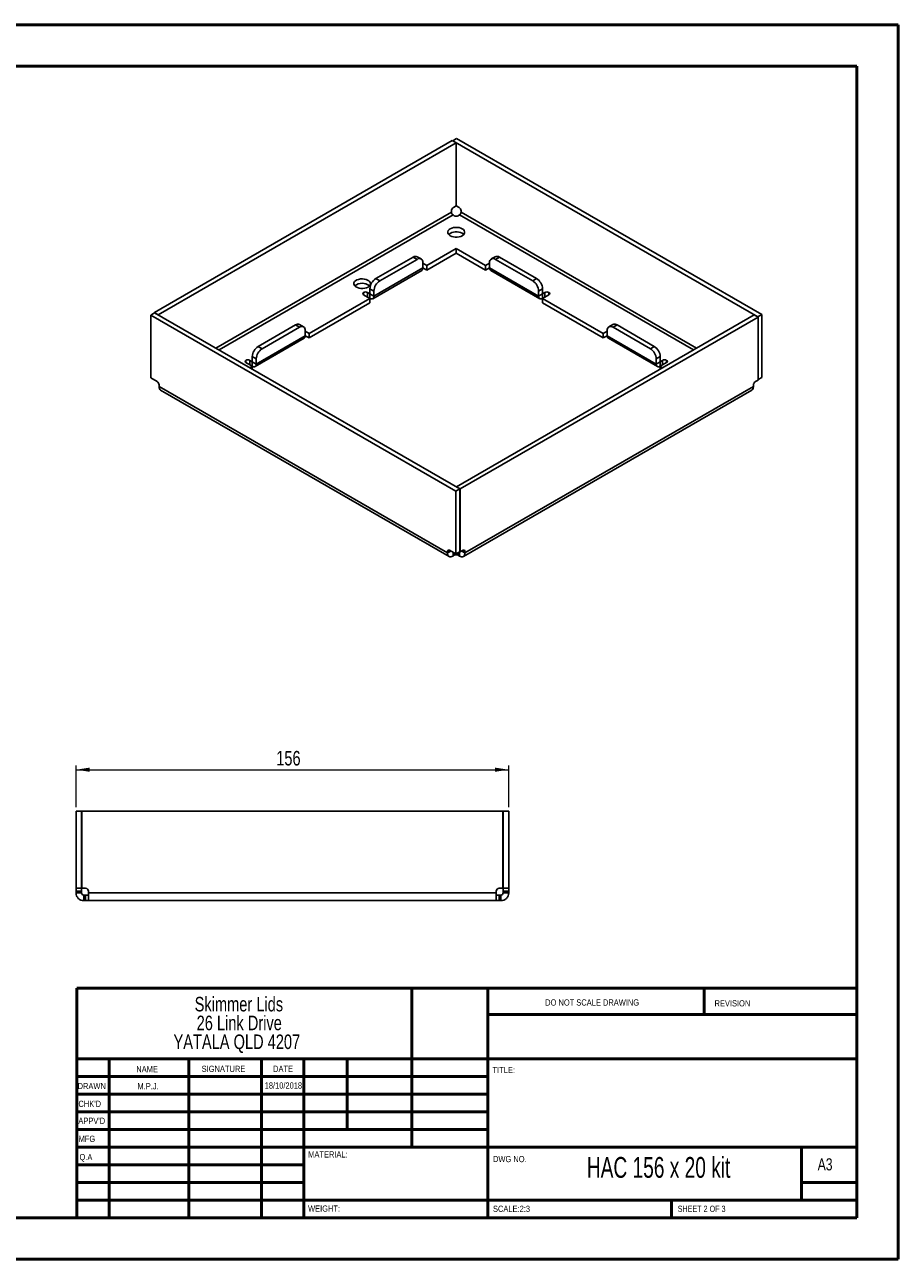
# Paper-space layout 'Sheet2' of a CAD drawing. Header units: millimetres. Extents: x 0 to 420, y 0 to 297.
# Tile 2 of 2: x 210 to 420, y 0 to 297. Entities that reach past the tile are written whole.
import ezdxf

# ---------------------------------------------------------------- set-up
doc = ezdxf.new("R2010")
doc.units = ezdxf.units.MM
doc.styles.add('SLDTEXTSTYLE0', font='TXT', dxfattribs={"width": 0.6875})
doc.styles.add('SLDTEXTSTYLE1', font='TXT', dxfattribs={"width": 0.75})
doc.dimstyles.new('SLDDIMSTYLE0', dxfattribs={"dimtxt": 3.5, "dimasz": 3.302, "dimexe": 0, "dimexo": 0.0625, "dimgap": 0.875, "dimtad": 1, "dimlfac": 1.5, "dimrnd": 1e-09, "dimzin": 12, "dimdsep": 46, "dimtxsty": 'SLDTEXTSTYLE1', "dimsah": 1, "dimcen": 0.09, "dimadec": 0, "dimazin": 3, "dimtfac": 1, "dimtofl": 0, "dimtmove": 0, "dimatfit": 3, "dimfxl": 0, "dimfrac": 2, "dimtolj": 1, "dimtzin": 12, "dimarcsym": 0})

# ---------------------------------------------------------------- blocks, each defined once
blk = doc.blocks.new('SW_NOTE_0_1')
at = {"color": 0, "linetype": 'Continuous', "lineweight": 0, "char_height": 3.5, "attachment_point": 2, "style": 'SLDTEXTSTYLE1'}
for s, insert in [('Skimmer Lids', (13.89, 4.51)), ('26 Link Drive', (13.98, -0.01)), ('YATALA QLD 4207', (13.4, -4.54))]:
    blk.add_mtext(s, dxfattribs=dict(at, insert=insert))
blk = doc.blocks.new('_D_2')
at = {"color": 7, "linetype": 'Continuous', "lineweight": 0}
for p, q in [((222.72, 108.99), (222.72, 118.99)), ((326.72, 108.99), (326.72, 118.99)), ((222.72, 117.99), (326.72, 117.99))]:
    blk.add_line(p, q, dxfattribs=at)
at = {"color": 7, "linetype": 'Continuous', "lineweight": 18}
for points in [[(222.72, 117.99), (226.02, 117.49), (226.02, 118.5)], [(326.72, 117.99), (323.42, 118.5), (323.42, 117.49)]]:
    blk.add_solid(points, dxfattribs=at)
at = {"color": 7, "linetype": 'Continuous', "lineweight": 18, "insert": (270.84, 122.51), "char_height": 3.5, "attachment_point": 1, "style": 'SLDTEXTSTYLE1'}
blk.add_mtext('156', dxfattribs=at)

psp = doc.layouts.new('Sheet2')

# ---------------------------------------------------------------- linework, layer by layer
at = {"color": 7, "linetype": 'Continuous', "lineweight": 50}
for p, q in [((0.3793, 297.2148), (420.3793, 297.2148)), ((420.3793, 0.2148), (420.3793, 297.2148)), ((10.3793, 287.2148), (410.3793, 287.2148)), ((410.3793, 287.2148), (410.3793, 10.2148)), ((222.8788, 65.4648), (410.0788, 65.4648)), ((222.8788, 65.4648), (222.8788, 10.2148)), ((303.4788, 65.4648), (303.4788, 27.2148)), ((321.6788, 65.4648), (321.6788, 10.2148)), ((373.6788, 59.0898), (373.6788, 65.4648)), ((410.0788, 59.0898), (321.6788, 59.0898)), ((410.0788, 48.4648), (222.8788, 48.4648)), ((230.6788, 48.4648), (230.6788, 10.2148)), ((249.8698, 48.4648), (249.8698, 10.2148)), ((267.2778, 48.4648), (267.2778, 10.2148)), ((277.4788, 10.2148), (277.4788, 48.4648)), ((287.8788, 31.4648), (287.8788, 48.4648)), ((321.6788, 44.2148), (222.8788, 44.2148)), ((321.6788, 39.9648), (222.8788, 39.9648)), ((321.6788, 35.7148), (222.8788, 35.7148)), ((321.6788, 31.4648), (222.8788, 31.4648)), ((277.4788, 27.2148), (222.8788, 27.2148)), ((277.4788, 27.2148), (410.0788, 27.2148)), ((397.0788, 14.4648), (397.0788, 27.2148)), ((277.4788, 22.9647), (222.8788, 22.9647)), ((277.4788, 18.7148), (222.8788, 18.7148)), ((410.0788, 18.7148), (397.0788, 18.7148)), ((222.8788, 14.4648), (410.3793, 14.4648)), ((365.8788, 10.2148), (365.8788, 14.4648)), ((10.3793, 10.2148), (410.3793, 10.2148)), ((0.3793, 0.2148), (420.3793, 0.2148))]:
    psp.add_line(p, q, dxfattribs=at)
at = {"color": 7, "linetype": 'Continuous', "lineweight": 25}
for p, q in [((313.1501, 269.3237), (241.5438, 227.9862)), ((314.0929, 268.7794), (242.4866, 227.4419)), ((314.0929, 268.7794), (313.1501, 269.3237)), ((314.2108, 269.8271), (313.268, 269.2828)), ((313.268, 269.2556), (313.268, 269.2828)), ((386.6185, 226.9385), (313.268, 269.2828)), ((314.0929, 253.6457), (314.0929, 268.7794)), ((387.5613, 227.4827), (314.2108, 269.8271)), ((314.0929, 253.6457), (313.4334, 253.2649)), ((314.7996, 253.2649), (314.0929, 253.6729)), ((312.962, 252.0951), (256.3481, 219.4126)), ((257.1024, 218.9772), (313.3391, 251.4419)), ((312.962, 252.4484), (312.962, 252.0951)), ((313.3391, 251.4419), (313.6451, 251.2652)), ((314.5879, 251.2652), (314.8939, 251.4419)), ((314.8939, 251.4419), (371.1306, 218.9772)), ((315.271, 252.0951), (315.271, 252.4484)), ((371.8849, 219.4126), (315.271, 252.0951)), ((303.7456, 241.305), (294.7889, 236.1345)), ((304.6884, 240.7608), (295.7317, 235.5902)), ((304.6884, 240.7608), (303.7456, 241.305)), ((305.6883, 240.8598), (304.7455, 241.4041)), ((314.1165, 243.3456), (307.0454, 239.2636)), ((307.0454, 238.1748), (314.1165, 242.2569)), ((321.1876, 239.2636), (314.1165, 243.3456)), ((314.1165, 242.2569), (314.1165, 243.3456)), ((314.1165, 242.2569), (321.1876, 238.1748)), ((323.4875, 241.4041), (322.5447, 240.8598)), ((324.4874, 241.305), (323.5446, 240.7608)), ((332.5013, 235.5902), (323.5446, 240.7608)), ((333.4441, 236.1345), (324.4874, 241.305)), ((294.0413, 231.3054), (305.8264, 238.1088)), ((294.3175, 231.9159), (306.1026, 238.7193)), ((306.1026, 238.7193), (306.1026, 239.9441)), ((307.0454, 239.2636), (306.1026, 239.8078)), ((307.0454, 238.1748), (306.1026, 238.7191)), ((307.0454, 239.2636), (307.0454, 238.1748)), ((322.1304, 239.8078), (321.1876, 239.2636)), ((321.1876, 238.1748), (321.1876, 239.2636)), ((322.1304, 238.7191), (321.1876, 238.1748)), ((322.1304, 239.9441), (322.1304, 238.7193)), ((322.1304, 238.7193), (333.9155, 231.9159)), ((322.4066, 238.1088), (334.1917, 231.3054)), ((294.7889, 236.1345), (295.7317, 235.5902)), ((332.5013, 235.5902), (333.4441, 236.1345)), ((291.8426, 232.2561), (291.8426, 232.8003)), ((291.8426, 232.2561), (293.3747, 231.3716)), ((293.3747, 232.4602), (292.7854, 232.8003)), ((292.7854, 232.8003), (292.7854, 231.7118)), ((294.3175, 233.1407), (293.3747, 233.685)), ((293.3747, 233.685), (293.3747, 232.4602)), ((294.3175, 231.9159), (293.3747, 232.4602)), ((293.3747, 231.3716), (293.3747, 232.4602)), ((294.3175, 233.1407), (294.3175, 231.9159)), ((334.8583, 233.685), (333.9155, 233.1407)), ((333.9155, 231.9159), (333.9155, 233.1407)), ((333.9155, 231.9159), (334.8583, 232.4602)), ((334.8583, 232.4602), (334.8583, 233.685)), ((335.4476, 232.8003), (334.8583, 232.4602)), ((334.8583, 231.3716), (334.8583, 232.4602)), ((334.8583, 231.3716), (336.3904, 232.2561)), ((335.4476, 231.7118), (335.4476, 232.8003)), ((336.3904, 232.8003), (336.3904, 232.2561)), ((293.3747, 231.3716), (278.7612, 222.9354)), ((278.7612, 221.8467), (293.3747, 230.2829)), ((293.3747, 230.2829), (293.3747, 231.3716)), ((349.4718, 222.9354), (334.8583, 231.3716)), ((334.8583, 231.3716), (334.8583, 230.2829)), ((334.8583, 230.2829), (349.4718, 221.8467)), ((240.6717, 227.3739), (241.6145, 227.9182)), ((240.6717, 227.3739), (314.0222, 185.0295)), ((240.6717, 212.2402), (240.6717, 227.3739)), ((242.4866, 227.4419), (241.5438, 227.9862)), ((241.5438, 227.9862), (241.5438, 227.8773)), ((241.6145, 227.9182), (314.965, 185.5738)), ((242.4866, 227.4147), (242.4866, 227.4419)), ((314.1401, 186.0772), (385.7464, 227.4147)), ((315.0829, 185.533), (386.6892, 226.8704)), ((385.7464, 227.4147), (386.6892, 226.8704)), ((387.5613, 227.4827), (386.6185, 226.9385)), ((386.6185, 226.9113), (386.6185, 226.9385)), ((386.6892, 226.8704), (386.6892, 211.7367)), ((387.5613, 212.349), (387.5613, 227.4827)), ((275.4613, 224.9769), (266.5046, 219.8063)), ((276.4041, 224.4326), (267.4475, 219.262)), ((276.4041, 224.4326), (275.4613, 224.9769)), ((277.4041, 224.5316), (276.4612, 225.0759)), ((277.8184, 222.3911), (277.8184, 223.6159)), ((278.7612, 222.9354), (277.8184, 223.4797)), ((278.7612, 222.9354), (278.7612, 221.8467)), ((350.4146, 223.4797), (349.4718, 222.9354)), ((349.4718, 221.8467), (349.4718, 222.9354)), ((350.4146, 223.6159), (350.4146, 222.3911)), ((351.7718, 225.0759), (350.8289, 224.5316)), ((352.7717, 224.9769), (351.8289, 224.4326)), ((360.7855, 219.262), (351.8289, 224.4326)), ((361.7284, 219.8063), (352.7717, 224.9769)), ((265.757, 214.9773), (277.5422, 221.7807)), ((266.0332, 215.5877), (277.8184, 222.3911)), ((266.5046, 219.8063), (267.4475, 219.262)), ((278.7612, 221.8467), (277.8184, 222.3909)), ((350.4146, 222.3909), (349.4718, 221.8467)), ((350.4146, 222.3911), (362.1998, 215.5877)), ((350.6908, 221.7807), (362.476, 214.9773)), ((360.7855, 219.262), (361.7284, 219.8063)), ((266.0332, 216.8125), (265.0904, 217.3568)), ((265.0904, 217.3568), (265.0904, 216.132)), ((266.0332, 216.8125), (266.0332, 215.5877)), ((363.1426, 217.3568), (362.1998, 216.8125)), ((362.1998, 215.5877), (362.1998, 216.8125)), ((363.1426, 216.132), (363.1426, 217.3568)), ((263.5584, 216.4722), (263.5584, 215.9279)), ((263.5584, 215.9279), (265.0904, 215.0434)), ((265.0904, 216.132), (264.5012, 216.4722)), ((264.5012, 216.4722), (264.5012, 215.3836)), ((265.0904, 215.0434), (264.5035, 214.7046)), ((266.0332, 215.5877), (265.0904, 216.132)), ((265.0904, 215.0434), (265.0904, 216.132)), ((265.0904, 214.3658), (265.0904, 215.0434)), ((362.1998, 215.5877), (363.1426, 216.132)), ((363.7318, 216.4722), (363.1426, 216.132)), ((363.1426, 215.0434), (363.1426, 216.132)), ((363.1426, 215.0434), (364.6746, 215.9279)), ((363.7295, 214.7046), (363.1426, 215.0434)), ((363.1426, 215.0434), (363.1426, 214.3658)), ((363.7318, 215.3836), (363.7318, 216.4722)), ((364.6746, 215.9279), (364.6746, 216.4722)), ((242.2033, 211.356), (240.6717, 212.2402)), ((386.0297, 211.356), (386.6892, 211.7367)), ((387.5613, 212.349), (386.6892, 211.8456)), ((242.6747, 210.1861), (242.6747, 210.5395)), ((242.6747, 210.1861), (312.0192, 170.1544)), ((243.0614, 209.3315), (312.4058, 169.2998)), ((315.8272, 169.2998), (385.1716, 209.3315)), ((385.5583, 210.1861), (316.2138, 170.1544)), ((385.5583, 210.1861), (385.5583, 210.5395)), ((314.0222, 185.0295), (314.965, 185.5738)), ((314.0222, 169.8958), (314.0222, 185.0295)), ((314.1401, 186.0772), (315.0829, 185.533)), ((314.1401, 186.05), (314.1401, 186.0772)), ((314.965, 170.4401), (314.965, 185.5738)), ((315.0829, 185.533), (315.0829, 170.3993)), ((312.0192, 170.5078), (312.4906, 170.78)), ((312.0192, 170.1544), (312.7967, 170.6033)), ((312.0192, 170.1544), (312.0192, 170.5078)), ((312.4906, 170.78), (314.0222, 169.8958)), ((313.3391, 169.3922), (313.3391, 170.2902)), ((313.6451, 169.5689), (313.3391, 169.3922)), ((313.6451, 169.5689), (313.6451, 170.1135)), ((314.0222, 169.8958), (314.965, 170.4401)), ((314.5879, 169.5689), (314.5879, 170.2224)), ((314.8939, 169.3922), (314.5879, 169.5689)), ((314.8939, 169.3922), (314.8939, 170.399)), ((315.0829, 170.3993), (314.965, 170.4673)), ((314.965, 170.4562), (315.0133, 170.4394)), ((315.0829, 170.3993), (315.7424, 170.78)), ((316.2138, 170.1544), (315.4363, 170.6033)), ((316.2138, 170.5078), (315.7424, 170.78)), ((316.2138, 170.5078), (316.2138, 170.1544)), ((222.719, 107.995), (224.0523, 107.995)), ((222.719, 89.4611), (222.719, 107.995)), ((224.0523, 89.4611), (224.0523, 107.995)), ((224.0857, 107.995), (224.0857, 89.4611)), ((224.0857, 107.995), (325.3523, 107.995)), ((325.3523, 107.995), (325.3523, 89.4611)), ((326.719, 107.995), (325.3857, 107.995)), ((325.3857, 89.4611), (325.3857, 107.995)), ((326.719, 89.4611), (326.719, 107.995)), ((222.719, 89.4611), (224.0523, 89.4611)), ((222.719, 88.7944), (222.719, 89.4611)), ((224.0523, 88.7944), (224.0523, 89.4611)), ((224.0857, 89.4611), (225.0184, 89.4611)), ((324.4196, 89.4611), (325.3523, 89.4611)), ((326.719, 89.4611), (325.3857, 89.4611)), ((325.3857, 88.7944), (325.3857, 89.4611)), ((326.719, 88.7944), (326.719, 89.4611)), ((222.719, 88.7944), (224.0523, 88.7944)), ((222.719, 88.3617), (222.719, 88.7944)), ((222.719, 88.3617), (224.0523, 88.3617)), ((224.0523, 88.3617), (224.0523, 88.7944)), ((224.5857, 86.495), (224.5857, 87.8283)), ((225.0184, 87.8283), (224.5857, 87.8283)), ((225.0184, 86.495), (224.5857, 86.495)), ((225.0184, 86.495), (225.0184, 87.8283)), ((225.6851, 87.8283), (225.0184, 87.8283)), ((225.6851, 86.495), (225.0184, 86.495)), ((225.6851, 88.7944), (225.6851, 88.3617)), ((323.7529, 88.3617), (225.6851, 88.3617)), ((323.7529, 86.495), (225.6851, 86.495)), ((323.7529, 88.3617), (323.7529, 88.7944)), ((324.4196, 87.8283), (323.7529, 87.8283)), ((324.4196, 86.495), (323.7529, 86.495)), ((324.4196, 86.495), (324.4196, 87.8283)), ((324.8523, 87.8283), (324.4196, 87.8283)), ((324.8523, 86.495), (324.4196, 86.495)), ((324.8523, 86.495), (324.8523, 87.8283)), ((326.719, 88.7944), (325.3857, 88.7944)), ((325.3857, 88.3617), (325.3857, 88.7944)), ((326.719, 88.3617), (325.3857, 88.3617)), ((326.719, 88.3617), (326.719, 88.7944))]:
    psp.add_line(p, q, dxfattribs=at)
at = {"color": 7, "linetype": 'Continuous', "lineweight": 25, "flags": 128}
for points in [[(315.5543, 246.4616), (315.8382, 246.6671), (316.0357, 246.9039), (316.137, 247.1601), (316.137, 247.423), (316.0357, 247.6793), (315.8382, 247.9161), (315.5543, 248.1216), (315.1983, 248.2855), (314.7881, 248.3995), (314.3442, 248.458), (313.8888, 248.458), (313.4449, 248.3995), (313.0347, 248.2855), (312.6787, 248.1216), (312.3948, 247.9161), (312.1973, 247.6793), (312.096, 247.423), (312.096, 247.1601), (312.1973, 246.9039), (312.3948, 246.6671), (312.6787, 246.4616), (313.0347, 246.2977), (313.4449, 246.1836), (313.8888, 246.1251), (314.3442, 246.1251), (314.7881, 246.1836), (315.1983, 246.2977), (315.5543, 246.4616)], [(315.5543, 247.0329), (315.8382, 246.8274), (315.918, 246.7472)], [(292.9033, 234.093), (293.1913, 234.3033), (293.3876, 234.5462), (293.4815, 234.8088), (293.468, 235.0767), (293.3478, 235.3357), (293.1274, 235.5716), (292.8187, 235.7719), (292.4383, 235.9256), (292.0067, 236.0246), (291.5473, 236.0635), (291.0846, 236.0401), (290.6438, 235.9558), (290.2486, 235.815), (289.9203, 235.6255), (289.6765, 235.3973), (289.5304, 235.1429), (289.4899, 234.8758), (289.5572, 234.6106), (289.7287, 234.3614), (289.995, 234.1418), (290.3419, 233.9636), (290.7507, 233.8364), (291.1992, 233.767), (291.6634, 233.7592), (292.1182, 233.8134), (292.539, 233.9267), (292.9033, 234.093)]]:
    psp.add_lwpolyline(points, dxfattribs=at)
at = {"color": 7, "linetype": 'Continuous', "lineweight": 25}
for centre, radius, start, end in [((313.9855, 252.4019), 1.0245, 122.605478, 177.394522), ((314.2475, 252.4019), 1.0245, 2.605478, 57.394522), ((314.1165, 252.175), 1.0247, 242.609672, 297.390328), ((314.1426, 244.5325), 2.8714, 60.551039, 129.528195), ((304.3314, 240.4873), 1.006, 65.692881, 125.617577), ((305.2405, 240.0839), 0.8734, 350.785963, 129.203285), ((322.9925, 240.0839), 0.8734, 50.796715, 189.214037), ((323.9016, 240.4873), 1.006, 54.382423, 114.307119), ((305.4493, 238.6472), 0.6573, 305.013333, 6.298848), ((322.7837, 238.6472), 0.6573, 173.701152, 234.986667), ((291.4891, 232.3017), 2.7144, 49.475458, 130.524542), ((296.4451, 233.5452), 3.0736, 122.605478, 177.394522), ((297.3879, 233.001), 3.0736, 122.605478, 177.394522), ((330.8451, 233.001), 3.0736, 2.605478, 57.394522), ((331.7879, 233.5452), 3.0736, 2.605478, 57.394522), ((291.9459, 232.5282), 0.2911, 110.783421, 249.216579), ((292.314, 231.8905), 1.0247, 62.609672, 117.390328), ((293.7427, 231.8226), 0.5823, 230.796715, 9.214037), ((334.4903, 231.8226), 0.5823, 170.785963, 309.203285), ((335.919, 231.8905), 1.0247, 62.609672, 117.390328), ((336.2871, 232.5282), 0.2911, 290.783421, 69.216579), ((276.0472, 224.1591), 1.006, 65.692881, 125.617577), ((276.9562, 223.7558), 0.8734, 350.785963, 129.203285), ((351.2768, 223.7558), 0.8734, 50.796715, 189.214037), ((352.1858, 224.1591), 1.006, 54.382423, 114.307119), ((268.1609, 217.2171), 3.0736, 122.605478, 177.394522), ((277.165, 222.319), 0.6573, 305.013333, 6.298848), ((351.068, 222.319), 0.6573, 173.701152, 234.986667), ((360.0721, 217.2171), 3.0736, 2.605478, 57.394522), ((269.1037, 216.6728), 3.0736, 122.605478, 177.394522), ((359.1293, 216.6728), 3.0736, 2.605478, 57.394522), ((263.6616, 216.2), 0.2911, 110.783421, 249.216579), ((264.0298, 215.5624), 1.0247, 62.609672, 117.390328), ((265.4585, 215.4945), 0.5823, 230.796715, 9.214037), ((362.7745, 215.4945), 0.5823, 170.785963, 309.203285), ((364.2032, 215.5624), 1.0247, 62.609672, 117.390328), ((364.5714, 216.2), 0.2911, 290.783421, 69.216579), ((241.6513, 210.4929), 1.0245, 2.605478, 57.394522), ((386.5817, 210.4929), 1.0245, 122.605478, 177.394522), ((312.3065, 170.5544), 0.2911, 50.796715, 189.214037), ((314.1165, 168.6591), 1.0247, 62.609672, 117.390328), ((315.9265, 170.5544), 0.2911, 350.785963, 129.203285), ((225.0184, 88.7944), 0.6667, 0, 90), ((324.4196, 88.7944), 0.6667, 90, 180)]:
    psp.add_arc(centre, radius, start, end, dxfattribs=at)
for points, knots in [([(313.3391, 251.4419), (313.2404, 251.4989), (313.1422, 251.6025), (313.0026, 251.8443), (312.962, 251.9811), (312.962, 252.0951)], [0, 0, 0, 0, 0.5, 0.5, 1, 1, 1, 1]), ([(315.271, 252.0951), (315.271, 251.9811), (315.2304, 251.8443), (315.0908, 251.6025), (314.9926, 251.4989), (314.8939, 251.4419)], [0, 0, 0, 0, 0.5, 0.5, 1, 1, 1, 1]), ([(243.0614, 209.3315), (243.0614, 209.3315), (242.9186, 209.3593), (242.7425, 209.64), (242.6973, 210.0041), (242.6747, 210.1861)], [0, 0, 0, 0, 0.00010213, 0.50005106, 1, 1, 1, 1]), ([(385.5583, 210.1861), (385.5357, 210.0041), (385.4905, 209.64), (385.3144, 209.3593), (385.1716, 209.3315), (385.1716, 209.3315)], [0, 0, 0, 0, 0.49994894, 0.99989787, 1, 1, 1, 1]), ([(312.0192, 170.1544), (312.0192, 169.9549), (312.0535, 169.7753), (312.1858, 169.483), (312.2836, 169.3704), (312.5279, 169.2293), (312.6744, 169.2008), (312.9936, 169.2324), (313.1663, 169.2925), (313.3391, 169.3922)], [0, 0, 0, 0, 0.25, 0.25, 0.5, 0.5, 0.75, 0.75, 1, 1, 1, 1]), ([(314.8939, 169.3922), (315.0667, 169.2925), (315.2394, 169.2324), (315.5586, 169.2008), (315.7051, 169.2293), (315.9494, 169.3704), (316.0472, 169.483), (316.1795, 169.7753), (316.2138, 169.9549), (316.2138, 170.1544)], [0, 0, 0, 0, 0.25, 0.25, 0.5, 0.5, 0.75, 0.75, 1, 1, 1, 1]), ([(222.719, 88.3617), (222.719, 88.1173), (222.7676, 87.8731), (222.9546, 87.4216), (223.093, 87.2145), (223.4385, 86.869), (223.6456, 86.7306), (224.0971, 86.5436), (224.3413, 86.495), (224.5857, 86.495)], [0, 0, 0, 0, 0.25, 0.25, 0.5, 0.5, 0.75, 0.75, 1, 1, 1, 1]), ([(224.0523, 88.3617), (224.0523, 88.222), (224.1098, 88.0833), (224.3073, 87.8858), (224.446, 87.8283), (224.5857, 87.8283)], [0, 0, 0, 0, 0.5, 0.5, 1, 1, 1, 1]), ([(225.6851, 86.495), (225.6851, 86.495), (225.6851, 86.5436), (225.6851, 86.7306), (225.6851, 86.869), (225.6851, 87.2145), (225.6851, 87.4216), (225.6851, 87.8731), (225.6851, 88.1173), (225.6851, 88.3617)], [0, 0, 0, 0, 0.25, 0.25, 0.5, 0.5, 0.75, 0.75, 1, 1, 1, 1]), ([(323.7529, 88.3617), (323.7529, 88.1173), (323.7529, 87.8731), (323.7529, 87.4216), (323.7529, 87.2145), (323.7529, 86.869), (323.7529, 86.7306), (323.7529, 86.5436), (323.7529, 86.495), (323.7529, 86.495)], [0, 0, 0, 0, 0.25, 0.25, 0.5, 0.5, 0.75, 0.75, 1, 1, 1, 1]), ([(324.8523, 87.8283), (324.992, 87.8283), (325.1307, 87.8858), (325.3282, 88.0833), (325.3857, 88.222), (325.3857, 88.3617)], [0, 0, 0, 0, 0.5, 0.5, 1, 1, 1, 1]), ([(324.8523, 86.495), (325.0967, 86.495), (325.3409, 86.5436), (325.7924, 86.7306), (325.9995, 86.869), (326.345, 87.2145), (326.4834, 87.4216), (326.6704, 87.8731), (326.719, 88.1173), (326.719, 88.3617)], [0, 0, 0, 0, 0.25, 0.25, 0.5, 0.5, 0.75, 0.75, 1, 1, 1, 1])]:
    psp.add_open_spline(points, degree=3, knots=knots, dxfattribs=at)

# ---------------------------------------------------------------- block references
at = {"color": 7, "linetype": 'Continuous', "lineweight": 0}
psp.add_blockref('SW_NOTE_0_1', (247.9727, 58.8388), dxfattribs=at)

# ---------------------------------------------------------------- texts
for s, insert, char_height, attachment_point, style in [('DO NOT SCALE DRAWING', (335.4935, 62.7478), 1.5, 1, 'SLDTEXTSTYLE1'), ('REVISION', (376.2064, 62.5497), 1.5, 1, 'SLDTEXTSTYLE1'), ('NAME', (237.2011, 46.7163), 1.5, 1, 'SLDTEXTSTYLE1'), ('SIGNATURE', (252.9124, 46.7765), 1.5, 1, 'SLDTEXTSTYLE1'), ('DATE', (270.0935, 46.791), 1.5, 1, 'SLDTEXTSTYLE1'), ('TITLE:', (322.835, 46.4931), 1.5, 1, 'SLDTEXTSTYLE1'), ('DRAWN', (223.091, 42.6445), 1.5, 1, 'SLDTEXTSTYLE1'), ('M.P.J.', (240.0366, 42.5981), 1.4986, 2, 'SLDTEXTSTYLE1'), ('18/10/2018', (272.564, 42.7739), 1.4986, 2, 'SLDTEXTSTYLE1'), ("CHK'D", (223.2893, 38.3692), 1.5, 1, 'SLDTEXTSTYLE1'), ("APPV'D", (223.2806, 34.2791), 1.5, 1, 'SLDTEXTSTYLE1'), ('MFG', (223.334, 29.9485), 1.5, 1, 'SLDTEXTSTYLE1'), ('Q.A', (223.5479, 25.5644), 1.5, 1, 'SLDTEXTSTYLE1'), ('MATERIAL:', (278.5247, 26.2008), 1.5, 1, 'SLDTEXTSTYLE1'), ('DWG NO.', (322.9528, 25.0834), 1.5, 1, 'SLDTEXTSTYLE1'), ('HAC 156 x 20 kit', (362.7602, 24.8313), 5, 2, 'SLDTEXTSTYLE0'), ('A3', (400.9998, 24.5152), 2.91042, 1, 'SLDTEXTSTYLE1'), ('WEIGHT:', (278.4967, 13.1641), 1.4986, 1, 'SLDTEXTSTYLE1'), ('SCALE:2:3', (322.9528, 13.1149), 1.5, 1, 'SLDTEXTSTYLE1'), ('SHEET 2 OF 3', (367.3571, 13.1149), 1.5, 1, 'SLDTEXTSTYLE0')]:
    psp.add_mtext(s, dxfattribs=dict(at, insert=insert, char_height=char_height, attachment_point=attachment_point, style=style))

# ---------------------------------------------------------------- dimensions: what is measured, and where the dimension line sits
at = {"color": 7, "linetype": 'Continuous', "lineweight": 18}
dim = psp.add_linear_dim(base=(326.719, 117.995), p1=(222.719, 107.995), p2=(326.719, 107.995), angle=0, dimstyle='SLDDIMSTYLE0', dxfattribs=at)
dim.commit()
dim.dimension.update_dxf_attribs({"geometry": '_D_2', "text_midpoint": (274.719, 117.995), "dimtype": 160})

doc.saveas('drawing.dxf')
